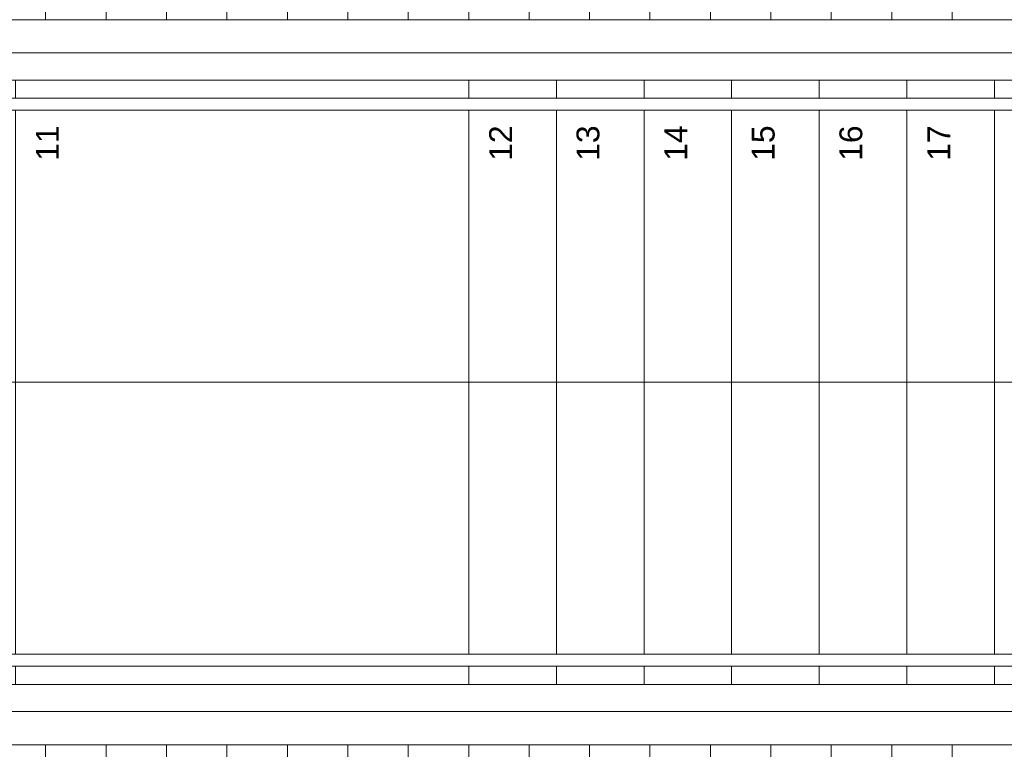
# Model space of a CAD drawing. Header units: metres. Extents: x -180 to 4, y -47 to 4.
# Tile 168 of 256: x -80.64 to -77.38, y -39.51 to -37.1. Entities that reach past the tile are written whole.
import ezdxf

# ---------------------------------------------------------------- set-up
doc = ezdxf.new("R2010")
doc.units = ezdxf.units.M
doc.header["$LTSCALE"] = 0.05
for name, pattern in [('9201', [3, 2, -1]), ('Dash Style-1', [1.999894, 0.999947, -0.999947]), ('ISO-02 Strichlinie', [3.81, 3.048, -0.762]), ('Linienart-1', [2.116328, 1.058164, -1.058164]), ('Linienart-53', [5.291531, 3.175, -1.058062, 0.352704, -0.705764])]:
    doc.linetypes.add(name, pattern=pattern)
for name, color, linetype, lineweight, true_color in [('30 -35 Decken- 2.2 Treppen Außen', 7, 'Continuous', 9, 0x009999), ('70 -72 Beschriftung- 1 Beschriftung allgemein', 7, 'Continuous', 9, 0xff6633), ('70 -72 Beschriftung- 7 Detailverweise', 7, 'Continuous', 9, 0x00dd00)]:
    doc.layers.add(name, color=color, linetype=linetype, lineweight=lineweight, true_color=true_color)
for name, color, linetype, lineweight in [('60- 61 allgemeine Ausstattung- 4 Terrassen', 7, 'Continuous', 9), ('70 -71 Achsen- 1 Gebäudeachsen', 7, 'Linienart-53', 18), ('70 -72 Beschriftung- 5 Höhenkoten', 7, 'Continuous', 15), ('Keine', 7, 'Continuous', 9)]:
    doc.layers.add(name, color=color, linetype=linetype, lineweight=lineweight)
doc.styles.add('Arial', font='arial.ttf')

# ---------------------------------------------------------------- blocks, each defined once
blk = doc.blocks.new('Gruppe-198')
at = {"layer": '60- 61 allgemeine Ausstattung- 4 Terrassen', "linetype": 'Continuous', "lineweight": 9, "transparency": 33554495}
h = blk.add_hatch(dxfattribs=at)
h.set_pattern_fill('Dämmstoff v 2mm SRF-1', style=0, pattern_type=2)
h.set_pattern_definition([(90, (-83.55039, -33.59404), (0.2, 0), [])])
h.paths.add_polyline_path([(-83.5504, -33.594), (-75.268, -33.594), (-75.268, -37.097), (-83.5504, -37.097)])
h = blk.add_hatch(dxfattribs=at)
h.set_pattern_fill('Dämmstoff v 2mm SRF-3', style=0, pattern_type=2)
h.set_pattern_definition([(90, (-83.55039, -37.82804), (0.2, 0), [])])
h.paths.add_polyline_path([(-83.5504, -39.497), (-75.268, -39.497), (-75.268, -39.662), (-83.5504, -39.662)])
at = {"layer": '60- 61 allgemeine Ausstattung- 4 Terrassen', "color": 252, "linetype": 'Continuous', "lineweight": 9, "true_color": 0x888888, "transparency": 33554687, "flags": 128}
for points in [[(-83.5504, -33.594), (-75.268, -33.594), (-75.268, -37.097), (-83.5504, -37.097)], [(-83.5504, -39.497), (-75.268, -39.497), (-75.268, -39.662), (-83.5504, -39.662)]]:
    blk.add_lwpolyline(points, close=True, dxfattribs=at)
blk = doc.blocks.new('Gruppe-1759')
at = {"layer": '70 -72 Beschriftung- 5 Höhenkoten', "linetype": 'Continuous', "lineweight": 0}
h = blk.add_hatch(color=7, dxfattribs=at)
edge = h.paths.add_edge_path()
edge.add_arc((-80.3598, -38.7606), 0.07, 90, 180)
edge.add_line((-80.4298, -38.7606), (-80.3598, -38.7606))
edge.add_line((-80.3598, -38.7606), (-80.3598, -38.6906))
at = {"layer": '70 -72 Beschriftung- 5 Höhenkoten'}
blk.add_line((-80.3598, -38.8606), (-80.3598, -38.6606), dxfattribs=at)
at = {"layer": '70 -72 Beschriftung- 5 Höhenkoten', "flags": 128}
for points in [[(-80.3598, -38.6906, 0.414214), (-80.4298, -38.7606), (-80.3598, -38.7606)], [(-80.4298, -38.7606, 0.414214), (-80.3598, -38.8306), (-80.3598, -38.7606)]]:
    blk.add_lwpolyline(points, format="xyb", close=True, dxfattribs=at)
at = {"color": 255, "linetype": 'Continuous'}
blk.add_wipeout([(-80.2898, -38.7606), (-79.3812, -38.7606), (-79.3812, -38.5983), (-80.2898, -38.5983)], dxfattribs=at).dxf.layer = '70 -72 Beschriftung- 5 Höhenkoten'
at = {"layer": '70 -72 Beschriftung- 5 Höhenkoten', "linetype": 'Continuous', "lineweight": 0}
h = blk.add_hatch(color=7, dxfattribs=at)
edge = h.paths.add_edge_path()
edge.add_arc((-80.3598, -38.7606), 0.07, 270, 360)
edge.add_line((-80.2898, -38.7606), (-80.3598, -38.7606))
edge.add_line((-80.3598, -38.7606), (-80.3598, -38.8306))
at = {"layer": '70 -72 Beschriftung- 5 Höhenkoten'}
blk.add_line((-80.4598, -38.7606), (-79.2822, -38.7606), dxfattribs=at)
at = {"layer": '70 -72 Beschriftung- 5 Höhenkoten', "flags": 128}
for points in [[(-80.2898, -38.7606, 0.414214), (-80.3598, -38.6906), (-80.3598, -38.7606)], [(-80.3598, -38.8306, 0.414214), (-80.2898, -38.7606), (-80.3598, -38.7606)]]:
    blk.add_lwpolyline(points, format="xyb", close=True, dxfattribs=at)
at = {"layer": '70 -72 Beschriftung- 5 Höhenkoten', "insert": (-80.2898, -38.625), "char_height": 0.100689, "attachment_point": 1, "line_spacing_factor": 0.96878, "style": 'Arial'}
blk.add_mtext('OK FFB +6,65', dxfattribs=at)
blk = doc.blocks.new('Gruppe-1871')
at = {"color": 255, "lineweight": 5}
blk.add_wipeout([(-80.65, -39.297), (-79.15, -39.297), (-79.15, -37.297), (-80.65, -37.297)], dxfattribs=at).dxf.layer = '30 -35 Decken- 2.2 Treppen Außen'
blk = doc.blocks.new('Gruppe-1872')
at = {"color": 255, "lineweight": 5}
blk.add_wipeout([(-79.15, -39.297), (-78.86, -39.297), (-78.86, -37.297), (-79.15, -37.297)], dxfattribs=at).dxf.layer = '30 -35 Decken- 2.2 Treppen Außen'
blk.add_wipeout([(-78.86, -39.297), (-78.57, -39.297), (-78.57, -37.297), (-78.86, -37.297)], dxfattribs=at).dxf.layer = '30 -35 Decken- 2.2 Treppen Außen'
blk.add_wipeout([(-78.57, -39.297), (-78.28, -39.297), (-78.28, -37.297), (-78.57, -37.297)], dxfattribs=at).dxf.layer = '30 -35 Decken- 2.2 Treppen Außen'
blk.add_wipeout([(-78.28, -39.297), (-77.99, -39.297), (-77.99, -37.297), (-78.28, -37.297)], dxfattribs=at).dxf.layer = '30 -35 Decken- 2.2 Treppen Außen'
blk.add_wipeout([(-77.99, -39.297), (-77.7, -39.297), (-77.7, -37.297), (-77.99, -37.297)], dxfattribs=at).dxf.layer = '30 -35 Decken- 2.2 Treppen Außen'
blk.add_wipeout([(-77.7, -39.297), (-77.41, -39.297), (-77.41, -37.297), (-77.7, -37.297)], dxfattribs=at).dxf.layer = '30 -35 Decken- 2.2 Treppen Außen'
blk.add_wipeout([(-77.41, -39.297), (-77.12, -39.297), (-77.12, -37.297), (-77.41, -37.297)], dxfattribs=at).dxf.layer = '30 -35 Decken- 2.2 Treppen Außen'
blk = doc.blocks.new('Gruppe-1874')
at = {"layer": '30 -35 Decken- 2.2 Treppen Außen'}
blk.add_line((-80.65, -39.297), (-80.65, -37.297), dxfattribs=at)
at = {"layer": '30 -35 Decken- 2.2 Treppen Außen', "flags": 128}
for points in [[(-80.65, -37.297), (-79.15, -37.297)], [(-80.65, -39.297), (-79.15, -39.297)]]:
    blk.add_lwpolyline(points, dxfattribs=at)
blk = doc.blocks.new('Gruppe-1875')
at = {"layer": '30 -35 Decken- 2.2 Treppen Außen'}
for p, q in [((-79.15, -39.297), (-79.15, -37.297)), ((-78.86, -39.297), (-78.86, -37.297)), ((-78.57, -39.297), (-78.57, -37.297)), ((-78.28, -39.297), (-78.28, -37.297)), ((-77.99, -39.297), (-77.99, -37.297)), ((-77.7, -39.297), (-77.7, -37.297)), ((-77.41, -39.297), (-77.41, -37.297))]:
    blk.add_line(p, q, dxfattribs=at)
at = {"layer": '30 -35 Decken- 2.2 Treppen Außen', "flags": 128}
for points in [[(-79.15, -37.297), (-78.86, -37.297)], [(-78.86, -37.297), (-78.57, -37.297)], [(-78.57, -37.297), (-78.28, -37.297)], [(-78.28, -37.297), (-77.99, -37.297)], [(-77.99, -37.297), (-77.7, -37.297)], [(-77.7, -37.297), (-77.41, -37.297)], [(-77.41, -37.297), (-77.12, -37.297)], [(-79.15, -39.297), (-78.86, -39.297)], [(-78.86, -39.297), (-78.57, -39.297)], [(-78.57, -39.297), (-78.28, -39.297)], [(-78.28, -39.297), (-77.99, -39.297)], [(-77.99, -39.297), (-77.7, -39.297)], [(-77.7, -39.297), (-77.41, -39.297)], [(-77.41, -39.297), (-77.12, -39.297)]]:
    blk.add_lwpolyline(points, dxfattribs=at)
blk = doc.blocks.new('Gruppe-1876')
at = {"layer": '30 -35 Decken- 2.2 Treppen Außen', "flags": 128}
blk.add_lwpolyline([(-83.55, -38.297), (-75.38, -38.297)], dxfattribs=at)
blk = doc.blocks.new('Gruppe-1877')
at = {"color": 255}
for points in [[(-75.38, -37.097), (-83.55, -37.097), (-83.55, -37.297), (-75.38, -37.297)], [(-75.38, -39.297), (-83.55, -39.297), (-83.55, -39.497), (-75.38, -39.497)]]:
    blk.add_wipeout(points, dxfattribs=at).dxf.layer = '30 -35 Decken- 2.2 Treppen Außen'
at = {"layer": '30 -35 Decken- 2.2 Treppen Außen', "flags": 128}
for points in [[(-75.38, -37.097), (-83.55, -37.097), (-83.55, -37.297), (-75.38, -37.297)], [(-75.38, -39.297), (-83.55, -39.297), (-83.55, -39.497), (-75.38, -39.497)]]:
    blk.add_lwpolyline(points, close=True, dxfattribs=at)
blk = doc.blocks.new('Gruppe-1878')
at = {"color": 255}
blk.add_wipeout([(-83.55, -37.397), (-75.38, -37.397), (-75.38, -37.357), (-83.55, -37.357)], dxfattribs=at).dxf.layer = '30 -35 Decken- 2.2 Treppen Außen'
at = {"layer": '30 -35 Decken- 2.2 Treppen Außen', "flags": 128}
blk.add_lwpolyline([(-83.55, -37.397), (-75.38, -37.397), (-75.38, -37.357), (-83.55, -37.357)], close=True, dxfattribs=at)
blk = doc.blocks.new('Gruppe-1879')
at = {"color": 255}
blk.add_wipeout([(-83.55, -37.297), (-75.38, -37.297), (-75.38, -37.207), (-83.55, -37.207)], dxfattribs=at).dxf.layer = '30 -35 Decken- 2.2 Treppen Außen'
at = {"layer": '30 -35 Decken- 2.2 Treppen Außen', "flags": 128}
blk.add_lwpolyline([(-83.55, -37.297), (-75.38, -37.297), (-75.38, -37.207), (-83.55, -37.207)], close=True, dxfattribs=at)
blk = doc.blocks.new('Gruppe-1880')
at = {"color": 255}
blk.add_wipeout([(-83.55, -39.197), (-75.38, -39.197), (-75.38, -39.237), (-83.55, -39.237)], dxfattribs=at).dxf.layer = '30 -35 Decken- 2.2 Treppen Außen'
at = {"layer": '30 -35 Decken- 2.2 Treppen Außen', "flags": 128}
blk.add_lwpolyline([(-83.55, -39.197), (-75.38, -39.197), (-75.38, -39.237), (-83.55, -39.237)], close=True, dxfattribs=at)
blk = doc.blocks.new('Gruppe-1881')
at = {"color": 255}
blk.add_wipeout([(-83.55, -39.297), (-75.38, -39.297), (-75.38, -39.387), (-83.55, -39.387)], dxfattribs=at).dxf.layer = '30 -35 Decken- 2.2 Treppen Außen'
at = {"layer": '30 -35 Decken- 2.2 Treppen Außen', "flags": 128}
blk.add_lwpolyline([(-83.55, -39.297), (-75.38, -39.297), (-75.38, -39.387), (-83.55, -39.387)], close=True, dxfattribs=at)
blk = doc.blocks.new('Gruppe-1884')
at = {"layer": '30 -35 Decken- 2.2 Treppen Außen', "char_height": 0.07552, "attachment_point": 9, "rotation": 90.001, "line_spacing_factor": 0.973705, "style": 'Arial'}
for s, insert in [('11', (-80.5068, -37.447)), ('12', (-79.0068, -37.447)), ('13', (-78.7168, -37.447)), ('14', (-78.4268, -37.447)), ('15', (-78.1368, -37.447)), ('16', (-77.8468, -37.447)), ('17', (-77.5568, -37.447))]:
    blk.add_mtext(s, dxfattribs=dict(at, insert=insert))
blk = doc.blocks.new('Gruppe-1885')
at = {"layer": '30 -35 Decken- 2.2 Treppen Außen'}
blk.add_blockref('Gruppe-1871', (0, 0), dxfattribs=at)
blk.add_blockref('Gruppe-1872', (0, 0), dxfattribs=at)
for name in ['Gruppe-1875', 'Gruppe-1874', 'Gruppe-1876']:
    blk.add_blockref(name, (0, 0), dxfattribs=at)
blk.add_blockref('Gruppe-1877', (0, 0), dxfattribs=at)
for name in ['Gruppe-1879', 'Gruppe-1878', 'Gruppe-1884', 'Gruppe-1880', 'Gruppe-1881']:
    blk.add_blockref(name, (0, 0), dxfattribs=at)
blk = doc.blocks.new('Gruppe-1886')
at = {"layer": '30 -35 Decken- 2.2 Treppen Außen', "color": 7, "transparency": 33554687}
blk.add_blockref('Gruppe-1885', (0, 0), dxfattribs=at)
blk = doc.blocks.new('Gruppe-1887')
at = {"layer": '30 -35 Decken- 2.2 Treppen Außen', "color": 7, "transparency": 33554687}
blk.add_blockref('Gruppe-1886', (0, 0), dxfattribs=at)
at = {"layer": '30 -35 Decken- 2.2 Treppen Außen', "color": 0, "flags": 1}
for tag in ['IFC_UUID', 'instanceID']:
    blk.add_attdef(tag, (-83.55, -39.497), '', height=0.00018, dxfattribs=at)
blk = doc.blocks.new('_Dach_2D (2D)')
at = {"layer": '70 -72 Beschriftung- 1 Beschriftung allgemein', "color": 7}
blk.add_blockref('Gruppe-198', (0, 0), dxfattribs=at)
blk.add_blockref('Gruppe-1759', (0, 0), dxfattribs=at)
at = {"layer": '30 -35 Decken- 2.2 Treppen Außen', "transparency": 33554687}
blk.add_blockref('Gruppe-1887', (0, 0), dxfattribs=at)
blk = doc.blocks.new('_Achsen (3D)')
at = {"layer": '70 -71 Achsen- 1 Gebäudeachsen', "transparency": 33554687}
blk.add_line((-179.668, -39.447), (3.826, -39.447), dxfattribs=at)
blk = doc.blocks.new('Gruppe-2201')
at = {"color": 255, "linetype": '9201', "lineweight": 5, "transparency": 33554508}
blk.add_wipeout([(-80.65, -39.297), (-79.15, -39.297), (-79.15, -37.297), (-80.65, -37.297)], dxfattribs=at).dxf.layer = '30 -35 Decken- 2.2 Treppen Außen'
blk = doc.blocks.new('Gruppe-2202')
at = {"color": 255, "linetype": '9201', "lineweight": 5, "transparency": 33554508}
blk.add_wipeout([(-79.15, -39.297), (-78.86, -39.297), (-78.86, -37.297), (-79.15, -37.297)], dxfattribs=at).dxf.layer = '30 -35 Decken- 2.2 Treppen Außen'
blk.add_wipeout([(-78.86, -39.297), (-78.57, -39.297), (-78.57, -37.297), (-78.86, -37.297)], dxfattribs=at).dxf.layer = '30 -35 Decken- 2.2 Treppen Außen'
blk.add_wipeout([(-78.57, -39.297), (-78.28, -39.297), (-78.28, -37.297), (-78.57, -37.297)], dxfattribs=at).dxf.layer = '30 -35 Decken- 2.2 Treppen Außen'
blk.add_wipeout([(-78.28, -39.297), (-77.99, -39.297), (-77.99, -37.297), (-78.28, -37.297)], dxfattribs=at).dxf.layer = '30 -35 Decken- 2.2 Treppen Außen'
blk.add_wipeout([(-77.99, -39.297), (-77.7, -39.297), (-77.7, -37.297), (-77.99, -37.297)], dxfattribs=at).dxf.layer = '30 -35 Decken- 2.2 Treppen Außen'
blk.add_wipeout([(-77.7, -39.297), (-77.41, -39.297), (-77.41, -37.297), (-77.7, -37.297)], dxfattribs=at).dxf.layer = '30 -35 Decken- 2.2 Treppen Außen'
blk.add_wipeout([(-77.41, -39.297), (-77.12, -39.297), (-77.12, -37.297), (-77.41, -37.297)], dxfattribs=at).dxf.layer = '30 -35 Decken- 2.2 Treppen Außen'
blk = doc.blocks.new('Gruppe-2205')
at = {"layer": '30 -35 Decken- 2.2 Treppen Außen', "linetype": '9201', "lineweight": 9, "transparency": 33554508}
blk.add_line((-80.65, -39.297), (-80.65, -37.297), dxfattribs=at)
at = {"layer": '30 -35 Decken- 2.2 Treppen Außen', "linetype": '9201', "lineweight": 9, "transparency": 33554508, "flags": 128}
for points in [[(-80.65, -37.297), (-79.15, -37.297)], [(-80.65, -39.297), (-79.15, -39.297)]]:
    blk.add_lwpolyline(points, dxfattribs=at)
blk = doc.blocks.new('Gruppe-2206')
at = {"layer": '30 -35 Decken- 2.2 Treppen Außen', "linetype": '9201', "lineweight": 9, "transparency": 33554508}
for p, q in [((-79.15, -39.297), (-79.15, -37.297)), ((-78.86, -39.297), (-78.86, -37.297)), ((-78.57, -39.297), (-78.57, -37.297)), ((-78.28, -39.297), (-78.28, -37.297)), ((-77.99, -39.297), (-77.99, -37.297)), ((-77.7, -39.297), (-77.7, -37.297)), ((-77.41, -39.297), (-77.41, -37.297))]:
    blk.add_line(p, q, dxfattribs=at)
at = {"layer": '30 -35 Decken- 2.2 Treppen Außen', "linetype": '9201', "lineweight": 9, "transparency": 33554508, "flags": 128}
for points in [[(-79.15, -37.297), (-78.86, -37.297)], [(-78.86, -37.297), (-78.57, -37.297)], [(-78.57, -37.297), (-78.28, -37.297)], [(-78.28, -37.297), (-77.99, -37.297)], [(-77.99, -37.297), (-77.7, -37.297)], [(-77.7, -37.297), (-77.41, -37.297)], [(-77.41, -37.297), (-77.12, -37.297)], [(-79.15, -39.297), (-78.86, -39.297)], [(-78.86, -39.297), (-78.57, -39.297)], [(-78.57, -39.297), (-78.28, -39.297)], [(-78.28, -39.297), (-77.99, -39.297)], [(-77.99, -39.297), (-77.7, -39.297)], [(-77.7, -39.297), (-77.41, -39.297)], [(-77.41, -39.297), (-77.12, -39.297)]]:
    blk.add_lwpolyline(points, dxfattribs=at)
blk = doc.blocks.new('Gruppe-2209')
at = {"layer": '30 -35 Decken- 2.2 Treppen Außen', "linetype": 'ISO-02 Strichlinie', "lineweight": 9, "transparency": 33554508, "flags": 128}
blk.add_lwpolyline([(-81.955, -38.297), (-75.38, -38.297)], dxfattribs=at)
blk = doc.blocks.new('Gruppe-2211')
at = {"layer": '30 -35 Decken- 2.2 Treppen Außen', "linetype": 'Dash Style-1', "lineweight": 9, "transparency": 33554508, "flags": 128}
for points in [[(-81.7424, -37.297), (-75.38, -37.297), (-75.38, -37.097), (-81.6999, -37.097)], [(-82.2101, -39.497), (-75.38, -39.497), (-75.38, -39.297), (-82.1676, -39.297)]]:
    blk.add_lwpolyline(points, dxfattribs=at)
blk = doc.blocks.new('Gruppe-2213')
at = {"layer": '30 -35 Decken- 2.2 Treppen Außen', "linetype": 'Linienart-1', "flags": 128}
blk.add_lwpolyline([(-81.7552, -37.357), (-75.38, -37.357), (-75.38, -37.397), (-81.7637, -37.397)], dxfattribs=at)
blk = doc.blocks.new('Gruppe-2215')
at = {"layer": '30 -35 Decken- 2.2 Treppen Außen', "linetype": 'Linienart-1', "flags": 128}
blk.add_lwpolyline([(-81.7233, -37.207), (-75.38, -37.207), (-75.38, -37.297), (-81.7424, -37.297)], dxfattribs=at)
blk = doc.blocks.new('Gruppe-2217')
at = {"layer": '30 -35 Decken- 2.2 Treppen Außen', "linetype": 'Linienart-1', "flags": 128}
blk.add_lwpolyline([(-82.1548, -39.237), (-75.38, -39.237), (-75.38, -39.197), (-82.1463, -39.197)], dxfattribs=at)
blk = doc.blocks.new('Gruppe-2219')
at = {"layer": '30 -35 Decken- 2.2 Treppen Außen', "linetype": 'Linienart-1', "flags": 128}
blk.add_lwpolyline([(-82.1867, -39.387), (-75.38, -39.387), (-75.38, -39.297), (-82.1676, -39.297)], dxfattribs=at)
blk = doc.blocks.new('Gruppe-2225')
at = {"layer": '30 -35 Decken- 2.2 Treppen Außen', "char_height": 0.07552, "attachment_point": 9, "rotation": 90.001, "line_spacing_factor": 0.973705, "style": 'Arial'}
for s, insert in [('11', (-80.5068, -37.447)), ('12', (-79.0068, -37.447)), ('13', (-78.7168, -37.447)), ('14', (-78.4268, -37.447)), ('15', (-78.1368, -37.447)), ('16', (-77.8468, -37.447)), ('17', (-77.5568, -37.447))]:
    blk.add_mtext(s, dxfattribs=dict(at, insert=insert))
blk = doc.blocks.new('Gruppe-2226')
at = {"layer": '30 -35 Decken- 2.2 Treppen Außen', "transparency": 33554508}
blk.add_blockref('Gruppe-2201', (0, 0), dxfattribs=at)
blk.add_blockref('Gruppe-2202', (0, 0), dxfattribs=at)
for name in ['Gruppe-2211', 'Gruppe-2206', 'Gruppe-2205', 'Gruppe-2209']:
    blk.add_blockref(name, (0, 0), dxfattribs=at)
at = {"layer": '30 -35 Decken- 2.2 Treppen Außen'}
for name in ['Gruppe-2215', 'Gruppe-2213', 'Gruppe-2225', 'Gruppe-2217', 'Gruppe-2219']:
    blk.add_blockref(name, (0, 0), dxfattribs=at)
blk = doc.blocks.new('Gruppe-2227')
at = {"layer": '30 -35 Decken- 2.2 Treppen Außen', "color": 7, "transparency": 33554687}
blk.add_blockref('Gruppe-2226', (0, 0), dxfattribs=at)
blk = doc.blocks.new('Gruppe-2228')
at = {"layer": '30 -35 Decken- 2.2 Treppen Außen', "color": 7, "transparency": 33554687}
blk.add_blockref('Gruppe-2227', (0, 0), dxfattribs=at)
at = {"layer": '30 -35 Decken- 2.2 Treppen Außen', "color": 0, "flags": 1}
for tag in ['prm0_value', 'prm1_value', 'prm2_value', 'prm3_value', 'prm4_value', 'prm5_value', 'prm6_value', 'prm7_value', 'prm8_value', 'IFC_UUID', 'instanceID', 'prm0_name', 'prm0_type', 'prm1_name', 'prm1_type', 'prm2_name', 'prm2_type', 'prm3_name', 'prm3_type', 'prm4_name', 'prm4_type', 'prm5_name', 'prm5_type', 'prm6_name', 'prm6_type', 'prm7_name', 'prm7_type', 'prm8_name', 'prm8_type']:
    blk.add_attdef(tag, (-83.55, -39.497), '', height=0.00018, dxfattribs=at)
blk = doc.blocks.new('_01-OG1_Tragwerk (2D)')
at = {"layer": '30 -35 Decken- 2.2 Treppen Außen', "transparency": 33554687}
blk.add_blockref('Gruppe-2228', (0, 0), dxfattribs=at)
blk = doc.blocks.new('Gruppe-2430')
at = {"color": 255, "lineweight": 5}
blk.add_wipeout([(-80.65, -39.297), (-79.15, -39.297), (-79.15, -37.297), (-80.65, -37.297)], dxfattribs=at).dxf.layer = '30 -35 Decken- 2.2 Treppen Außen'
blk = doc.blocks.new('Gruppe-2431')
at = {"color": 255, "lineweight": 5}
blk.add_wipeout([(-79.15, -39.297), (-78.86, -39.297), (-78.86, -37.297), (-79.15, -37.297)], dxfattribs=at).dxf.layer = '30 -35 Decken- 2.2 Treppen Außen'
blk.add_wipeout([(-78.86, -39.297), (-78.57, -39.297), (-78.57, -37.297), (-78.86, -37.297)], dxfattribs=at).dxf.layer = '30 -35 Decken- 2.2 Treppen Außen'
blk.add_wipeout([(-78.57, -39.297), (-78.28, -39.297), (-78.28, -37.297), (-78.57, -37.297)], dxfattribs=at).dxf.layer = '30 -35 Decken- 2.2 Treppen Außen'
blk.add_wipeout([(-78.28, -39.297), (-77.99, -39.297), (-77.99, -37.297), (-78.28, -37.297)], dxfattribs=at).dxf.layer = '30 -35 Decken- 2.2 Treppen Außen'
blk.add_wipeout([(-77.99, -39.297), (-77.7, -39.297), (-77.7, -37.297), (-77.99, -37.297)], dxfattribs=at).dxf.layer = '30 -35 Decken- 2.2 Treppen Außen'
blk.add_wipeout([(-77.7, -39.297), (-77.41, -39.297), (-77.41, -37.297), (-77.7, -37.297)], dxfattribs=at).dxf.layer = '30 -35 Decken- 2.2 Treppen Außen'
blk.add_wipeout([(-77.41, -39.297), (-77.12, -39.297), (-77.12, -37.297), (-77.41, -37.297)], dxfattribs=at).dxf.layer = '30 -35 Decken- 2.2 Treppen Außen'
blk = doc.blocks.new('Gruppe-2433')
at = {"layer": '30 -35 Decken- 2.2 Treppen Außen'}
blk.add_line((-80.65, -39.297), (-80.65, -37.297), dxfattribs=at)
at = {"layer": '30 -35 Decken- 2.2 Treppen Außen', "flags": 128}
for points in [[(-80.65, -37.297), (-79.15, -37.297)], [(-80.65, -39.297), (-79.15, -39.297)]]:
    blk.add_lwpolyline(points, dxfattribs=at)
blk = doc.blocks.new('Gruppe-2434')
at = {"layer": '30 -35 Decken- 2.2 Treppen Außen'}
for p, q in [((-79.15, -39.297), (-79.15, -37.297)), ((-78.86, -39.297), (-78.86, -37.297)), ((-78.57, -39.297), (-78.57, -37.297)), ((-78.28, -39.297), (-78.28, -37.297)), ((-77.99, -39.297), (-77.99, -37.297)), ((-77.7, -39.297), (-77.7, -37.297)), ((-77.41, -39.297), (-77.41, -37.297))]:
    blk.add_line(p, q, dxfattribs=at)
at = {"layer": '30 -35 Decken- 2.2 Treppen Außen', "flags": 128}
for points in [[(-79.15, -37.297), (-78.86, -37.297)], [(-78.86, -37.297), (-78.57, -37.297)], [(-78.57, -37.297), (-78.28, -37.297)], [(-78.28, -37.297), (-77.99, -37.297)], [(-77.99, -37.297), (-77.7, -37.297)], [(-77.7, -37.297), (-77.41, -37.297)], [(-77.41, -37.297), (-77.12, -37.297)], [(-79.15, -39.297), (-78.86, -39.297)], [(-78.86, -39.297), (-78.57, -39.297)], [(-78.57, -39.297), (-78.28, -39.297)], [(-78.28, -39.297), (-77.99, -39.297)], [(-77.99, -39.297), (-77.7, -39.297)], [(-77.7, -39.297), (-77.41, -39.297)], [(-77.41, -39.297), (-77.12, -39.297)]]:
    blk.add_lwpolyline(points, dxfattribs=at)
blk = doc.blocks.new('Gruppe-2435')
at = {"layer": '30 -35 Decken- 2.2 Treppen Außen', "flags": 128}
blk.add_lwpolyline([(-83.55, -38.297), (-75.38, -38.297)], dxfattribs=at)
blk = doc.blocks.new('Gruppe-2436')
at = {"color": 255}
for points in [[(-75.38, -37.097), (-83.55, -37.097), (-83.55, -37.297), (-75.38, -37.297)], [(-75.38, -39.297), (-83.55, -39.297), (-83.55, -39.497), (-75.38, -39.497)]]:
    blk.add_wipeout(points, dxfattribs=at).dxf.layer = '30 -35 Decken- 2.2 Treppen Außen'
at = {"layer": '30 -35 Decken- 2.2 Treppen Außen', "flags": 128}
for points in [[(-75.38, -37.097), (-83.55, -37.097), (-83.55, -37.297), (-75.38, -37.297)], [(-75.38, -39.297), (-83.55, -39.297), (-83.55, -39.497), (-75.38, -39.497)]]:
    blk.add_lwpolyline(points, close=True, dxfattribs=at)
blk = doc.blocks.new('Gruppe-2437')
at = {"color": 255}
blk.add_wipeout([(-83.55, -37.397), (-75.38, -37.397), (-75.38, -37.357), (-83.55, -37.357)], dxfattribs=at).dxf.layer = '30 -35 Decken- 2.2 Treppen Außen'
at = {"layer": '30 -35 Decken- 2.2 Treppen Außen', "flags": 128}
blk.add_lwpolyline([(-83.55, -37.397), (-75.38, -37.397), (-75.38, -37.357), (-83.55, -37.357)], close=True, dxfattribs=at)
blk = doc.blocks.new('Gruppe-2438')
at = {"color": 255}
blk.add_wipeout([(-83.55, -37.297), (-75.38, -37.297), (-75.38, -37.207), (-83.55, -37.207)], dxfattribs=at).dxf.layer = '30 -35 Decken- 2.2 Treppen Außen'
at = {"layer": '30 -35 Decken- 2.2 Treppen Außen', "flags": 128}
blk.add_lwpolyline([(-83.55, -37.297), (-75.38, -37.297), (-75.38, -37.207), (-83.55, -37.207)], close=True, dxfattribs=at)
blk = doc.blocks.new('Gruppe-2439')
at = {"color": 255}
blk.add_wipeout([(-83.55, -39.197), (-75.38, -39.197), (-75.38, -39.237), (-83.55, -39.237)], dxfattribs=at).dxf.layer = '30 -35 Decken- 2.2 Treppen Außen'
at = {"layer": '30 -35 Decken- 2.2 Treppen Außen', "flags": 128}
blk.add_lwpolyline([(-83.55, -39.197), (-75.38, -39.197), (-75.38, -39.237), (-83.55, -39.237)], close=True, dxfattribs=at)
blk = doc.blocks.new('Gruppe-2440')
at = {"color": 255}
blk.add_wipeout([(-83.55, -39.297), (-75.38, -39.297), (-75.38, -39.387), (-83.55, -39.387)], dxfattribs=at).dxf.layer = '30 -35 Decken- 2.2 Treppen Außen'
at = {"layer": '30 -35 Decken- 2.2 Treppen Außen', "flags": 128}
blk.add_lwpolyline([(-83.55, -39.297), (-75.38, -39.297), (-75.38, -39.387), (-83.55, -39.387)], close=True, dxfattribs=at)
blk = doc.blocks.new('Gruppe-2443')
at = {"layer": '30 -35 Decken- 2.2 Treppen Außen', "char_height": 0.07552, "attachment_point": 9, "rotation": 90.001, "line_spacing_factor": 0.973705, "style": 'Arial'}
for s, insert in [('11', (-80.5068, -37.447)), ('12', (-79.0068, -37.447)), ('13', (-78.7168, -37.447)), ('14', (-78.4268, -37.447)), ('15', (-78.1368, -37.447)), ('16', (-77.8468, -37.447)), ('17', (-77.5568, -37.447))]:
    blk.add_mtext(s, dxfattribs=dict(at, insert=insert))
blk = doc.blocks.new('Gruppe-2444')
at = {"layer": '30 -35 Decken- 2.2 Treppen Außen'}
blk.add_blockref('Gruppe-2430', (0, 0), dxfattribs=at)
blk.add_blockref('Gruppe-2431', (0, 0), dxfattribs=at)
for name in ['Gruppe-2434', 'Gruppe-2433', 'Gruppe-2435']:
    blk.add_blockref(name, (0, 0), dxfattribs=at)
blk.add_blockref('Gruppe-2436', (0, 0), dxfattribs=at)
for name in ['Gruppe-2438', 'Gruppe-2437', 'Gruppe-2443', 'Gruppe-2439', 'Gruppe-2440']:
    blk.add_blockref(name, (0, 0), dxfattribs=at)
blk = doc.blocks.new('Gruppe-2445')
at = {"layer": '30 -35 Decken- 2.2 Treppen Außen', "color": 7, "transparency": 33554687}
blk.add_blockref('Gruppe-2444', (0, 0), dxfattribs=at)
blk = doc.blocks.new('Gruppe-2446')
at = {"layer": '30 -35 Decken- 2.2 Treppen Außen', "color": 7, "transparency": 33554687}
blk.add_blockref('Gruppe-2445', (0, 0), dxfattribs=at)
at = {"layer": '30 -35 Decken- 2.2 Treppen Außen', "color": 0, "flags": 1}
for tag in ['IFC_UUID', 'instanceID']:
    blk.add_attdef(tag, (-83.55, -39.497), '', height=0.00018, dxfattribs=at)
blk = doc.blocks.new('_02-OG2_Tragwerk (2D)')
at = {"layer": '30 -35 Decken- 2.2 Treppen Außen', "transparency": 33554687}
blk.add_blockref('Gruppe-2446', (0, 0), dxfattribs=at)

msp = doc.modelspace()

# ---------------------------------------------------------------- block references
at = {"layer": 'Keine', "color": 1}
msp.add_blockref('_Dach_2D (2D)', (0, 0), dxfattribs=at)

# ---------------------------------------------------------------- next in the draw order: block references
msp.add_blockref('_Achsen (3D)', (0, 0), dxfattribs=at)

# ---------------------------------------------------------------- next in the draw order: block references
at = {"layer": '70 -72 Beschriftung- 7 Detailverweise', "color": 1}
msp.add_blockref('_01-OG1_Tragwerk (2D)', (0, 0), dxfattribs=at)

# ---------------------------------------------------------------- next in the draw order: block references
msp.add_blockref('_02-OG2_Tragwerk (2D)', (0, 0), dxfattribs=at)

doc.saveas('drawing.dxf')
